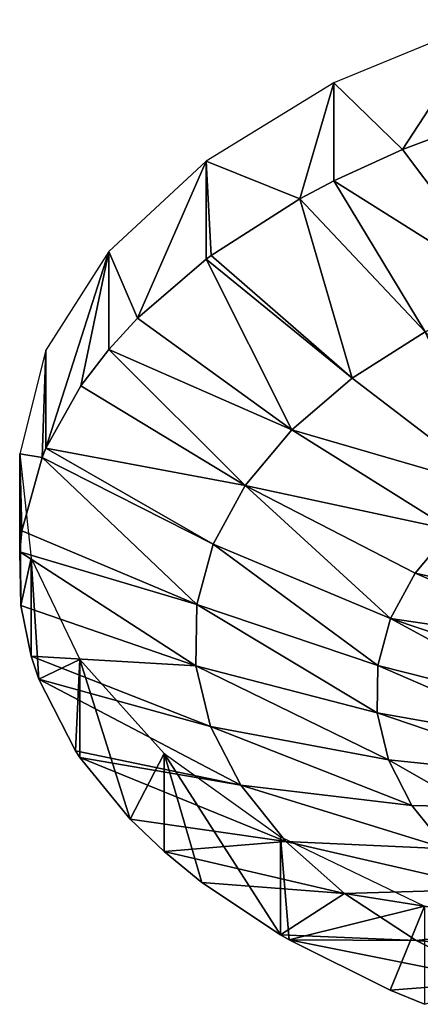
# Model space of a CAD drawing. Extents: x -46 to 46, y 1 to 197.
# Tile 19 of 168: x -3.93 to -2.22, y 28.8 to 33.02. Entities that reach past the tile are written whole.
import ezdxf

# ---------------------------------------------------------------- set-up
doc = ezdxf.new("R2010")
doc.units = 0
doc.header["$LTSCALE"] = 25.4
doc.layers.get('0').update_dxf_attribs({"color": 13, "linetype": 'CONTINUOUS'})

# ---------------------------------------------------------------- blocks, each defined once
blk = doc.blocks.new('BUSH-3401_STL')
at = {"color": 8}
mesh = blk.add_polyface(dxfattribs=at)
corners = [(-1.929344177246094, 33.01716232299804, 151.3842926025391), (-2.585411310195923, 32.74672317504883, 150.9667663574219), (-2.291446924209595, 32.46197509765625, 151.4468688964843)]
mesh.append_faces([[corners[k] for k in face] for face in [(0, 1, 2)]], dxfattribs={"color": 8})
mesh = blk.add_polyface(dxfattribs=at)
corners = [(-1.929344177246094, 33.01716232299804, 151.3842926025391), (-2.291446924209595, 32.46197509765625, 151.4468688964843), (-1.929344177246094, 32.59750366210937, 151.6561126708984)]
mesh.append_faces([[corners[k] for k in face] for face in [(0, 1, 2)]], dxfattribs={"color": 8})
mesh = blk.add_polyface(dxfattribs=at)
corners = [(-2.585411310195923, 32.74672317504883, 150.9667663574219), (-3.131821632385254, 32.41189956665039, 150.4498291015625), (-2.729986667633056, 32.25070953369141, 151.1206970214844)]
mesh.append_faces([[corners[k] for k in face] for face in [(0, 1, 2)]], dxfattribs={"color": 8})
mesh = blk.add_polyface(dxfattribs=at)
corners = [(-2.585411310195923, 32.74672317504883, 150.9667663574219), (-2.729986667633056, 32.25070953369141, 151.1206970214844), (-2.585411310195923, 32.32706451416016, 151.2385864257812)]
mesh.append_faces([[corners[k] for k in face] for face in [(0, 1, 2)]], dxfattribs={"color": 8})
mesh = blk.add_polyface(dxfattribs=at)
corners = [(-2.585411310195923, 32.74672317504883, 150.9667663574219), (-2.585411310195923, 32.32706451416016, 151.2385864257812), (-2.291446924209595, 32.46197509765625, 151.4468688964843)]
mesh.append_faces([[corners[k] for k in face] for face in [(0, 1, 2)]], dxfattribs={"color": 8})
mesh = blk.add_polyface(dxfattribs=at)
corners = [(-1.834452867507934, 31.85513877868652, 151.1315307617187), (-1.929344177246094, 32.59750366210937, 151.6561126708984), (-2.291446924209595, 32.46197509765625, 151.4468688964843)]
mesh.append_faces([[corners[k] for k in face] for face in [(0, 1, 2)]], dxfattribs={"color": 8})
mesh = blk.add_polyface(dxfattribs=at)
corners = [(-1.834452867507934, 31.85513877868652, 151.1315307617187), (-2.291446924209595, 32.46197509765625, 151.4468688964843), (-2.585411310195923, 32.32706451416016, 151.2385864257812)]
mesh.append_faces([[corners[k] for k in face] for face in [(0, 1, 2)]], dxfattribs={"color": 8})
mesh = blk.add_polyface(dxfattribs=at)
corners = [(-3.131821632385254, 32.41189956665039, 150.4498291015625), (-3.547576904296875, 32.02555465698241, 149.8533477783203), (-3.424606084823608, 31.73951911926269, 150.3314666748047)]
mesh.append_faces([[corners[k] for k in face] for face in [(0, 1, 2)]], dxfattribs={"color": 8})
mesh = blk.add_polyface(dxfattribs=at)
corners = [(-3.131821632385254, 32.41189956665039, 150.4498291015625), (-3.424606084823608, 31.73951911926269, 150.3314666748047), (-3.131821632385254, 31.99223899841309, 150.7216491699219)]
mesh.append_faces([[corners[k] for k in face] for face in [(0, 1, 2)]], dxfattribs={"color": 8})
mesh = blk.add_polyface(dxfattribs=at)
corners = [(-3.131821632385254, 32.41189956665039, 150.4498291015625), (-3.131821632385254, 31.99223899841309, 150.7216491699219), (-3.110172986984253, 32.00831604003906, 150.7464752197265)]
mesh.append_faces([[corners[k] for k in face] for face in [(0, 1, 2)]], dxfattribs={"color": 8})
mesh = blk.add_polyface(dxfattribs=at)
corners = [(-3.131821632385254, 32.41189956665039, 150.4498291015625), (-3.110172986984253, 32.00831604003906, 150.7464752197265), (-2.729986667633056, 32.25070953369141, 151.1206970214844)]
mesh.append_faces([[corners[k] for k in face] for face in [(0, 1, 2)]], dxfattribs={"color": 8})
mesh = blk.add_polyface(dxfattribs=at)
corners = [(-2.194691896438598, 31.68159294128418, 150.8636016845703), (-2.585411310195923, 32.32706451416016, 151.2385864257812), (-2.729986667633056, 32.25070953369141, 151.1206970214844)]
mesh.append_faces([[corners[k] for k in face] for face in [(0, 1, 2)]], dxfattribs={"color": 8})
mesh = blk.add_polyface(dxfattribs=at)
corners = [(-1.834452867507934, 31.85513877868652, 151.1315307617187), (-2.585411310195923, 32.32706451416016, 151.2385864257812), (-2.194691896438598, 31.68159294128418, 150.8636016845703)]
mesh.append_faces([[corners[k] for k in face] for face in [(0, 1, 2)]], dxfattribs={"color": 8})
mesh = blk.add_polyface(dxfattribs=at)
corners = [(-2.506996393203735, 31.48247909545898, 150.5561828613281), (-2.729986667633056, 32.25070953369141, 151.1206970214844), (-3.110172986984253, 32.00831604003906, 150.7464752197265), (-2.194691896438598, 31.68159294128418, 150.8636016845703)]
mesh.append_faces([[corners[k] for k in face] for face in [(0, 1, 2), (1, 0, 3)]], dxfattribs={"vtx0": -1, "color": 8})
mesh = blk.add_polyface(dxfattribs=at)
corners = [(-3.547576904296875, 32.02555465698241, 149.8533477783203), (-3.816700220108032, 31.60254096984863, 149.2002563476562), (-3.816700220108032, 31.18288230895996, 149.4720764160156)]
mesh.append_faces([[corners[k] for k in face] for face in [(0, 1, 2)]], dxfattribs={"color": 8})
mesh = blk.add_polyface(dxfattribs=at)
corners = [(-3.547576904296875, 32.02555465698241, 149.8533477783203), (-3.816700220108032, 31.18288230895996, 149.4720764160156), (-3.667166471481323, 31.44954681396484, 149.8837890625)]
mesh.append_faces([[corners[k] for k in face] for face in [(0, 1, 2)]], dxfattribs={"color": 8})
mesh = blk.add_polyface(dxfattribs=at)
corners = [(-3.547576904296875, 32.02555465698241, 149.8533477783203), (-3.667166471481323, 31.44954681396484, 149.8837890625), (-3.547576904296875, 31.60589599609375, 150.1251678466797)]
mesh.append_faces([[corners[k] for k in face] for face in [(0, 1, 2)]], dxfattribs={"color": 8})
mesh = blk.add_polyface(dxfattribs=at)
corners = [(-3.547576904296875, 32.02555465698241, 149.8533477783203), (-3.547576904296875, 31.60589599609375, 150.1251678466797), (-3.424606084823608, 31.73951911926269, 150.3314666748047)]
mesh.append_faces([[corners[k] for k in face] for face in [(0, 1, 2)]], dxfattribs={"color": 8})
mesh = blk.add_polyface(dxfattribs=at)
corners = [(-2.765288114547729, 31.26167488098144, 150.2152862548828), (-3.131821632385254, 31.99223899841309, 150.7216491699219), (-3.424606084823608, 31.73951911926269, 150.3314666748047)]
mesh.append_faces([[corners[k] for k in face] for face in [(0, 1, 2)]], dxfattribs={"color": 8})
mesh = blk.add_polyface(dxfattribs=at)
corners = [(-2.506996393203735, 31.48247909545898, 150.5561828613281), (-3.110172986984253, 32.00831604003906, 150.7464752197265), (-3.131821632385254, 31.99223899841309, 150.7216491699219)]
mesh.append_faces([[corners[k] for k in face] for face in [(0, 1, 2)]], dxfattribs={"color": 8})
mesh = blk.add_polyface(dxfattribs=at)
corners = [(-2.506996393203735, 31.48247909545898, 150.5561828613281), (-3.131821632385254, 31.99223899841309, 150.7216491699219), (-2.765288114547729, 31.26167488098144, 150.2152862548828)]
mesh.append_faces([[corners[k] for k in face] for face in [(0, 1, 2)]], dxfattribs={"color": 8})
mesh = blk.add_polyface(dxfattribs=at)
corners = [(-3.424606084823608, 31.73951911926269, 150.3314666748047), (-3.547576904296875, 31.60589599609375, 150.1251678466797), (-2.765288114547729, 31.26167488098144, 150.2152862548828)]
mesh.append_faces([[corners[k] for k in face] for face in [(0, 1, 2)]], dxfattribs={"color": 8})
mesh = blk.add_polyface(dxfattribs=at)
corners = [(-1.882206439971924, 31.00456047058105, 150.3158416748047), (-2.194691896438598, 31.68159294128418, 150.8636016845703), (-2.506996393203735, 31.48247909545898, 150.5561828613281), (-1.640215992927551, 31.15884399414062, 150.5540466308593)]
mesh.append_faces([[corners[k] for k in face] for face in [(0, 1, 2), (1, 0, 3)]], dxfattribs={"vtx0": -1, "color": 8})
mesh = blk.add_polyface(dxfattribs=at)
corners = [(-3.547576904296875, 31.60589599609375, 150.1251678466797), (-3.667166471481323, 31.44954681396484, 149.8837890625), (-2.964539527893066, 31.02347755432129, 149.8475341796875)]
mesh.append_faces([[corners[k] for k in face] for face in [(0, 1, 2)]], dxfattribs={"color": 8})
mesh = blk.add_polyface(dxfattribs=at)
corners = [(-2.765288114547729, 31.26167488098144, 150.2152862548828), (-3.547576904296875, 31.60589599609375, 150.1251678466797), (-2.964539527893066, 31.02347755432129, 149.8475341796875)]
mesh.append_faces([[corners[k] for k in face] for face in [(0, 1, 2)]], dxfattribs={"color": 8})
mesh = blk.add_polyface(dxfattribs=at)
corners = [(-3.816700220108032, 31.60254096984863, 149.2002563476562), (-3.92884874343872, 31.15911293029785, 148.5156555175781), (-3.833132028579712, 31.14404487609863, 149.4121246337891)]
mesh.append_faces([[corners[k] for k in face] for face in [(0, 1, 2)]], dxfattribs={"color": 8})
mesh = blk.add_polyface(dxfattribs=at)
corners = [(-3.816700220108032, 31.60254096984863, 149.2002563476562), (-3.833132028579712, 31.14404487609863, 149.4121246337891), (-3.816700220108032, 31.18288230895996, 149.4720764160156)]
mesh.append_faces([[corners[k] for k in face] for face in [(0, 1, 2)]], dxfattribs={"color": 8})
mesh = blk.add_polyface(dxfattribs=at)
corners = [(-1.882206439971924, 31.00456047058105, 150.3158416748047), (-2.765288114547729, 31.26167488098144, 150.2152862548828), (-2.082344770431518, 30.83346939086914, 150.0516967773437), (-2.506996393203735, 31.48247909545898, 150.5561828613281)]
mesh.append_faces([[corners[k] for k in face] for face in [(0, 1, 2), (1, 0, 3)]], dxfattribs={"vtx0": -1, "color": 8})
mesh = blk.add_polyface(dxfattribs=at)
corners = [(-3.667166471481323, 31.44954681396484, 149.8837890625), (-3.816700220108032, 31.18288230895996, 149.4720764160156), (-2.964539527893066, 31.02347755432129, 149.8475341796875)]
mesh.append_faces([[corners[k] for k in face] for face in [(0, 1, 2)]], dxfattribs={"color": 8})
mesh = blk.add_polyface(dxfattribs=at)
corners = [(-2.082344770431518, 30.83346939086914, 150.0516967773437), (-2.964539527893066, 31.02347755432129, 149.8475341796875), (-2.236735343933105, 30.64890098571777, 149.7667388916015), (-2.765288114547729, 31.26167488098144, 150.2152862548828)]
mesh.append_faces([[corners[k] for k in face] for face in [(0, 1, 2), (1, 0, 3)]], dxfattribs={"vtx0": -1, "color": 8})
mesh = blk.add_polyface(dxfattribs=at)
corners = [(-3.816700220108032, 31.18288230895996, 149.4720764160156), (-3.833132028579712, 31.14404487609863, 149.4121246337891), (-3.100872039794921, 30.77252388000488, 149.4600830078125)]
mesh.append_faces([[corners[k] for k in face] for face in [(0, 1, 2)]], dxfattribs={"color": 8})
mesh = blk.add_polyface(dxfattribs=at)
corners = [(-2.964539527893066, 31.02347755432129, 149.8475341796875), (-3.816700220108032, 31.18288230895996, 149.4720764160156), (-3.100872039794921, 30.77252388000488, 149.4600830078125)]
mesh.append_faces([[corners[k] for k in face] for face in [(0, 1, 2)]], dxfattribs={"color": 8})
mesh = blk.add_polyface(dxfattribs=at)
corners = [(-3.92884874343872, 31.15911293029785, 148.5156555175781), (-3.923912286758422, 30.51042366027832, 148.4338684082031), (-3.92884874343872, 30.73945236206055, 148.7874755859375)]
mesh.append_faces([[corners[k] for k in face] for face in [(0, 1, 2)]], dxfattribs={"color": 8})
mesh = blk.add_polyface(dxfattribs=at)
corners = [(-3.92884874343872, 31.15911293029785, 148.5156555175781), (-3.879713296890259, 30.71231079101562, 147.8258361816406), (-3.923912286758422, 30.51042366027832, 148.4338684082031)]
mesh.append_faces([[corners[k] for k in face] for face in [(0, 1, 2)]], dxfattribs={"color": 8})
mesh = blk.add_polyface(dxfattribs=at)
corners = [(-3.92884874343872, 31.15911293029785, 148.5156555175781), (-3.92884874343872, 30.73945236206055, 148.7874755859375), (-3.919272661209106, 30.82896041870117, 148.9256591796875)]
mesh.append_faces([[corners[k] for k in face] for face in [(0, 1, 2)]], dxfattribs={"color": 8})
mesh = blk.add_polyface(dxfattribs=at)
corners = [(-3.92884874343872, 31.15911293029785, 148.5156555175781), (-3.919272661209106, 30.82896041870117, 148.9256591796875), (-3.833132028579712, 31.14404487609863, 149.4121246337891)]
mesh.append_faces([[corners[k] for k in face] for face in [(0, 1, 2)]], dxfattribs={"color": 8})
mesh = blk.add_polyface(dxfattribs=at)
corners = [(-3.171632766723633, 30.51369667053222, 149.0604858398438), (-3.833132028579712, 31.14404487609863, 149.4121246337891), (-3.919272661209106, 30.82896041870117, 148.9256591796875), (-3.100872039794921, 30.77252388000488, 149.4600830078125)]
mesh.append_faces([[corners[k] for k in face] for face in [(0, 1, 2), (1, 0, 3)]], dxfattribs={"vtx0": -1, "color": 8})
mesh = blk.add_polyface(dxfattribs=at)
corners = [(-2.342373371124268, 30.45444869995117, 149.4665222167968), (-2.964539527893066, 31.02347755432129, 149.8475341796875), (-3.100872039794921, 30.77252388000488, 149.4600830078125), (-2.236735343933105, 30.64890098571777, 149.7667388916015)]
mesh.append_faces([[corners[k] for k in face] for face in [(0, 1, 2), (1, 0, 3)]], dxfattribs={"vtx0": -1, "color": 8})
mesh = blk.add_polyface(dxfattribs=at)
corners = [(-3.171632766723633, 30.51369667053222, 149.0604858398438), (-3.919272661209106, 30.82896041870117, 148.9256591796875), (-3.92884874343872, 30.73945236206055, 148.7874755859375)]
mesh.append_faces([[corners[k] for k in face] for face in [(0, 1, 2)]], dxfattribs={"color": 8})
mesh = blk.add_polyface(dxfattribs=at)
corners = [(-1.381095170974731, 30.45823669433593, 149.8419799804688), (-2.236735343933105, 30.64890098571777, 149.7667388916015), (-1.489422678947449, 30.3287353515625, 149.6420440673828), (-2.082344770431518, 30.83346939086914, 150.0516967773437)]
mesh.append_faces([[corners[k] for k in face] for face in [(0, 1, 2), (1, 0, 3)]], dxfattribs={"vtx0": -1, "color": 8})
mesh = blk.add_polyface(dxfattribs=at)
corners = [(-2.397202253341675, 30.2538948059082, 149.1568908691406), (-3.100872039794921, 30.77252388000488, 149.4600830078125), (-3.171632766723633, 30.51369667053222, 149.0604858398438), (-2.342373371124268, 30.45444869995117, 149.4665222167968)]
mesh.append_faces([[corners[k] for k in face] for face in [(0, 1, 2), (1, 0, 3)]], dxfattribs={"vtx0": -1, "color": 8})
mesh = blk.add_polyface(dxfattribs=at)
corners = [(-3.171632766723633, 30.51369667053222, 149.0604858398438), (-3.92884874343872, 30.73945236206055, 148.7874755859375), (-3.175443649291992, 30.25203323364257, 148.656494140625)]
mesh.append_faces([[corners[k] for k in face] for face in [(0, 1, 2)]], dxfattribs={"color": 8})
mesh = blk.add_polyface(dxfattribs=at)
corners = [(-3.92884874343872, 30.73945236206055, 148.7874755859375), (-3.923912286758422, 30.51042366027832, 148.4338684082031), (-3.175443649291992, 30.25203323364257, 148.656494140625)]
mesh.append_faces([[corners[k] for k in face] for face in [(0, 1, 2)]], dxfattribs={"color": 8})
mesh = blk.add_polyface(dxfattribs=at)
corners = [(-3.879713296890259, 30.71231079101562, 147.8258361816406), (-3.879713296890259, 30.29265022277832, 148.09765625), (-3.923912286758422, 30.51042366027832, 148.4338684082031)]
mesh.append_faces([[corners[k] for k in face] for face in [(0, 1, 2)]], dxfattribs={"color": 8})
mesh = blk.add_polyface(dxfattribs=at)
corners = [(-3.879713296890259, 30.71231079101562, 147.8258361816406), (-3.671181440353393, 30.27930450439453, 147.1573181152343), (-3.846960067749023, 30.19463539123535, 147.9463348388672)]
mesh.append_faces([[corners[k] for k in face] for face in [(0, 1, 2)]], dxfattribs={"color": 8})
mesh = blk.add_polyface(dxfattribs=at)
corners = [(-3.879713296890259, 30.71231079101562, 147.8258361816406), (-3.846960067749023, 30.19463539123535, 147.9463348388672), (-3.879713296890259, 30.29265022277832, 148.09765625)]
mesh.append_faces([[corners[k] for k in face] for face in [(0, 1, 2)]], dxfattribs={"color": 8})
mesh = blk.add_polyface(dxfattribs=at)
corners = [(-1.489422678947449, 30.3287353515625, 149.6420440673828), (-2.342373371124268, 30.45444869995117, 149.4665222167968), (-1.56354284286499, 30.19229888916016, 149.431396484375), (-2.236735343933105, 30.64890098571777, 149.7667388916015)]
mesh.append_faces([[corners[k] for k in face] for face in [(0, 1, 2), (1, 0, 3)]], dxfattribs={"vtx0": -1, "color": 8})
mesh = blk.add_polyface(dxfattribs=at)
corners = [(-3.175443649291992, 30.25203323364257, 148.656494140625), (-3.923912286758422, 30.51042366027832, 148.4338684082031), (-3.879713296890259, 30.29265022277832, 148.09765625)]
mesh.append_faces([[corners[k] for k in face] for face in [(0, 1, 2)]], dxfattribs={"color": 8})
mesh = blk.add_polyface(dxfattribs=at)
corners = [(-2.400155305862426, 30.05114555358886, 148.8438568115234), (-3.171632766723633, 30.51369667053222, 149.0604858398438), (-3.175443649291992, 30.25203323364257, 148.656494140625), (-2.397202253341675, 30.2538948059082, 149.1568908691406)]
mesh.append_faces([[corners[k] for k in face] for face in [(0, 1, 2), (1, 0, 3)]], dxfattribs={"vtx0": -1, "color": 8})
mesh = blk.add_polyface(dxfattribs=at)
corners = [(-1.602013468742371, 30.05158042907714, 149.2141418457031), (-2.342373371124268, 30.45444869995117, 149.4665222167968), (-2.397202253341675, 30.2538948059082, 149.1568908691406), (-1.56354284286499, 30.19229888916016, 149.431396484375)]
mesh.append_faces([[corners[k] for k in face] for face in [(0, 1, 2), (1, 0, 3)]], dxfattribs={"vtx0": -1, "color": 8})
mesh = blk.add_polyface(dxfattribs=at)
corners = [(-3.112231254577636, 29.99263000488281, 148.2560119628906), (-3.879713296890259, 30.29265022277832, 148.09765625), (-3.846960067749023, 30.19463539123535, 147.9463348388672)]
mesh.append_faces([[corners[k] for k in face] for face in [(0, 1, 2)]], dxfattribs={"color": 8})
mesh = blk.add_polyface(dxfattribs=at)
corners = [(-3.175443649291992, 30.25203323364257, 148.656494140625), (-3.879713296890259, 30.29265022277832, 148.09765625), (-3.112231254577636, 29.99263000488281, 148.2560119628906)]
mesh.append_faces([[corners[k] for k in face] for face in [(0, 1, 2)]], dxfattribs={"color": 8})
mesh = blk.add_polyface(dxfattribs=at)
corners = [(-3.671181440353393, 30.27930450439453, 147.1573181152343), (-3.689913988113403, 29.88774490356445, 147.4725189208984), (-3.846960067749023, 30.19463539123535, 147.9463348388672)]
mesh.append_faces([[corners[k] for k in face] for face in [(0, 1, 2)]], dxfattribs={"color": 8})
mesh = blk.add_polyface(dxfattribs=at)
corners = [(-3.671181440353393, 30.27930450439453, 147.1573181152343), (-3.671181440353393, 29.85964584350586, 147.4291381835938), (-3.689913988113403, 29.88774490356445, 147.4725189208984)]
mesh.append_faces([[corners[k] for k in face] for face in [(0, 1, 2)]], dxfattribs={"color": 8})
mesh = blk.add_polyface(dxfattribs=at)
corners = [(-3.671181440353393, 30.27930450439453, 147.1573181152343), (-3.455830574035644, 29.59572029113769, 147.0216674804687), (-3.671181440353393, 29.85964584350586, 147.4291381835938)]
mesh.append_faces([[corners[k] for k in face] for face in [(0, 1, 2)]], dxfattribs={"color": 8})
mesh = blk.add_polyface(dxfattribs=at)
corners = [(-3.671181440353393, 30.27930450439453, 147.1573181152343), (-3.311267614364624, 29.87673568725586, 146.5357971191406), (-3.455830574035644, 29.59572029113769, 147.0216674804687)]
mesh.append_faces([[corners[k] for k in face] for face in [(0, 1, 2)]], dxfattribs={"color": 8})
mesh = blk.add_polyface(dxfattribs=at)
corners = [(-2.351174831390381, 29.85014533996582, 148.5335388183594), (-3.175443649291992, 30.25203323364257, 148.656494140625), (-3.112231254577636, 29.99263000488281, 148.2560119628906), (-2.400155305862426, 30.05114555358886, 148.8438568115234)]
mesh.append_faces([[corners[k] for k in face] for face in [(0, 1, 2), (1, 0, 3)]], dxfattribs={"vtx0": -1, "color": 8})
mesh = blk.add_polyface(dxfattribs=at)
corners = [(-1.604085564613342, 29.90932273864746, 148.9945068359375), (-2.397202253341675, 30.2538948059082, 149.1568908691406), (-2.400155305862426, 30.05114555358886, 148.8438568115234), (-1.602013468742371, 30.05158042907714, 149.2141418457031)]
mesh.append_faces([[corners[k] for k in face] for face in [(0, 1, 2), (1, 0, 3)]], dxfattribs={"vtx0": -1, "color": 8})
mesh = blk.add_polyface(dxfattribs=at)
corners = [(-2.983225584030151, 29.74053382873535, 147.8667907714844), (-3.846960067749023, 30.19463539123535, 147.9463348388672), (-3.689913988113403, 29.88774490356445, 147.4725189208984), (-3.112231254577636, 29.99263000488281, 148.2560119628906)]
mesh.append_faces([[corners[k] for k in face] for face in [(0, 1, 2), (1, 0, 3)]], dxfattribs={"vtx0": -1, "color": 8})
mesh = blk.add_polyface(dxfattribs=at)
corners = [(-1.569718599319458, 29.76829147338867, 148.7767639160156), (-2.400155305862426, 30.05114555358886, 148.8438568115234), (-2.351174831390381, 29.85014533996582, 148.5335388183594), (-1.604085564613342, 29.90932273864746, 148.9945068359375)]
mesh.append_faces([[corners[k] for k in face] for face in [(0, 1, 2), (1, 0, 3)]], dxfattribs={"vtx0": -1, "color": 8})
mesh = blk.add_polyface(dxfattribs=at)
corners = [(-2.251214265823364, 29.65480613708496, 148.2319641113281), (-3.112231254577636, 29.99263000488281, 148.2560119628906), (-2.983225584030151, 29.74053382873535, 147.8667907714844), (-2.351174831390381, 29.85014533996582, 148.5335388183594)]
mesh.append_faces([[corners[k] for k in face] for face in [(0, 1, 2), (1, 0, 3)]], dxfattribs={"vtx0": -1, "color": 8})
mesh = blk.add_polyface(dxfattribs=at)
corners = [(-2.983225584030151, 29.74053382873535, 147.8667907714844), (-3.689913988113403, 29.88774490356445, 147.4725189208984), (-3.671181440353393, 29.85964584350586, 147.4291381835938)]
mesh.append_faces([[corners[k] for k in face] for face in [(0, 1, 2)]], dxfattribs={"color": 8})
mesh = blk.add_polyface(dxfattribs=at)
corners = [(-3.311267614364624, 29.87673568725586, 146.5357971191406), (-3.311267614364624, 29.45707511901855, 146.8076019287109), (-3.455830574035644, 29.59572029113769, 147.0216674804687)]
mesh.append_faces([[corners[k] for k in face] for face in [(0, 1, 2)]], dxfattribs={"color": 8})
mesh = blk.add_polyface(dxfattribs=at)
corners = [(-3.311267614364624, 29.87673568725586, 146.5357971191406), (-2.813802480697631, 29.52007293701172, 145.9851379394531), (-2.813802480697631, 29.10041427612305, 146.2569580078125)]
mesh.append_faces([[corners[k] for k in face] for face in [(0, 1, 2)]], dxfattribs={"color": 8})
mesh = blk.add_polyface(dxfattribs=at)
corners = [(-3.311267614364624, 29.87673568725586, 146.5357971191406), (-2.813802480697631, 29.10041427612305, 146.2569580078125), (-3.149266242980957, 29.32424926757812, 146.6025390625)]
mesh.append_faces([[corners[k] for k in face] for face in [(0, 1, 2)]], dxfattribs={"color": 8})
mesh = blk.add_polyface(dxfattribs=at)
corners = [(-3.311267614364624, 29.87673568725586, 146.5357971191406), (-3.149266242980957, 29.32424926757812, 146.6025390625), (-3.311267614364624, 29.45707511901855, 146.8076019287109)]
mesh.append_faces([[corners[k] for k in face] for face in [(0, 1, 2)]], dxfattribs={"color": 8})
mesh = blk.add_polyface(dxfattribs=at)
corners = [(-2.790937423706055, 29.50065040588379, 147.4964447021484), (-3.671181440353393, 29.85964584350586, 147.4291381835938), (-3.455830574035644, 29.59572029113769, 147.0216674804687)]
mesh.append_faces([[corners[k] for k in face] for face in [(0, 1, 2)]], dxfattribs={"color": 8})
mesh = blk.add_polyface(dxfattribs=at)
corners = [(-2.983225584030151, 29.74053382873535, 147.8667907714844), (-3.671181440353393, 29.85964584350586, 147.4291381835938), (-2.790937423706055, 29.50065040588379, 147.4964447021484)]
mesh.append_faces([[corners[k] for k in face] for face in [(0, 1, 2)]], dxfattribs={"color": 8})
mesh = blk.add_polyface(dxfattribs=at)
corners = [(-1.569718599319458, 29.76829147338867, 148.7767639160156), (-2.351174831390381, 29.85014533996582, 148.5335388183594), (-1.998467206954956, 29.64807319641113, 148.3641204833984)]
mesh.append_faces([[corners[k] for k in face] for face in [(0, 1, 2)]], dxfattribs={"color": 8})
mesh = blk.add_polyface(dxfattribs=at)
corners = [(-2.351174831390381, 29.85014533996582, 148.5335388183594), (-2.251214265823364, 29.65480613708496, 148.2319641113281), (-1.998467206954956, 29.64807319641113, 148.3641204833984)]
mesh.append_faces([[corners[k] for k in face] for face in [(0, 1, 2)]], dxfattribs={"color": 8})
mesh = blk.add_polyface(dxfattribs=at)
corners = [(-2.102219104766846, 29.46893310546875, 147.9449920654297), (-2.983225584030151, 29.74053382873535, 147.8667907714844), (-2.790937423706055, 29.50065040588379, 147.4964447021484), (-2.251214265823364, 29.65480613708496, 148.2319641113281)]
mesh.append_faces([[corners[k] for k in face] for face in [(0, 1, 2), (1, 0, 3)]], dxfattribs={"vtx0": -1, "color": 8})
mesh = blk.add_polyface(dxfattribs=at)
corners = [(-1.998467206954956, 29.64807319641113, 148.3641204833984), (-2.251214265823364, 29.65480613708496, 148.2319641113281), (-2.102219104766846, 29.46893310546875, 147.9449920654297)]
mesh.append_faces([[corners[k] for k in face] for face in [(0, 1, 2)]], dxfattribs={"color": 8})
mesh = blk.add_polyface(dxfattribs=at)
corners = [(-2.790937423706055, 29.50065040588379, 147.4964447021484), (-3.455830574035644, 29.59572029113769, 147.0216674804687), (-3.311267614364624, 29.45707511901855, 146.8076019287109)]
mesh.append_faces([[corners[k] for k in face] for face in [(0, 1, 2)]], dxfattribs={"color": 8})
mesh = blk.add_polyface(dxfattribs=at)
corners = [(-2.790937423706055, 29.50065040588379, 147.4964447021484), (-3.311267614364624, 29.45707511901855, 146.8076019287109), (-2.539109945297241, 29.27765083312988, 147.1521453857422)]
mesh.append_faces([[corners[k] for k in face] for face in [(0, 1, 2)]], dxfattribs={"color": 8})
mesh = blk.add_polyface(dxfattribs=at)
corners = [(-2.813802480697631, 29.52007293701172, 145.9851379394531), (-2.197904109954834, 29.22302436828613, 145.5265197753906), (-2.776188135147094, 29.07861518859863, 146.2233123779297)]
mesh.append_faces([[corners[k] for k in face] for face in [(0, 1, 2)]], dxfattribs={"color": 8})
mesh = blk.add_polyface(dxfattribs=at)
corners = [(-2.813802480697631, 29.52007293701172, 145.9851379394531), (-2.776188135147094, 29.07861518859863, 146.2233123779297), (-2.813802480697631, 29.10041427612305, 146.2569580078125)]
mesh.append_faces([[corners[k] for k in face] for face in [(0, 1, 2)]], dxfattribs={"color": 8})
mesh = blk.add_polyface(dxfattribs=at)
corners = [(-1.907089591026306, 29.29614067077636, 147.6782073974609), (-2.790937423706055, 29.50065040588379, 147.4964447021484), (-2.539109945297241, 29.27765083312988, 147.1521453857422), (-2.102219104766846, 29.46893310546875, 147.9449920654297)]
mesh.append_faces([[corners[k] for k in face] for face in [(0, 1, 2), (1, 0, 3)]], dxfattribs={"vtx0": -1, "color": 8})
mesh = blk.add_polyface(dxfattribs=at)
corners = [(-2.539109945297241, 29.27765083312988, 147.1521453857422), (-3.311267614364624, 29.45707511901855, 146.8076019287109), (-3.149266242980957, 29.32424926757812, 146.6025390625)]
mesh.append_faces([[corners[k] for k in face] for face in [(0, 1, 2)]], dxfattribs={"color": 8})
mesh = blk.add_polyface(dxfattribs=at)
corners = [(-2.539109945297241, 29.27765083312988, 147.1521453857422), (-3.149266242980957, 29.32424926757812, 146.6025390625), (-2.813802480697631, 29.10041427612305, 146.2569580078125)]
mesh.append_faces([[corners[k] for k in face] for face in [(0, 1, 2)]], dxfattribs={"color": 8})
mesh = blk.add_polyface(dxfattribs=at)
corners = [(-1.669623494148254, 29.13979339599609, 147.4368286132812), (-2.539109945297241, 29.27765083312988, 147.1521453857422), (-2.232644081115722, 29.07587432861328, 146.8406219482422), (-1.907089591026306, 29.29614067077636, 147.6782073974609)]
mesh.append_faces([[corners[k] for k in face] for face in [(0, 1, 2), (1, 0, 3)]], dxfattribs={"vtx0": -1, "color": 8})
mesh = blk.add_polyface(dxfattribs=at)
corners = [(-2.539109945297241, 29.27765083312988, 147.1521453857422), (-2.813802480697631, 29.10041427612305, 146.2569580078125), (-2.232644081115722, 29.07587432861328, 146.8406219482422)]
mesh.append_faces([[corners[k] for k in face] for face in [(0, 1, 2)]], dxfattribs={"color": 8})
mesh = blk.add_polyface(dxfattribs=at)
corners = [(-2.197904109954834, 29.22302436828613, 145.5265197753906), (-2.343857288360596, 28.86359977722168, 145.8913421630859), (-2.776188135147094, 29.07861518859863, 146.2233123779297)]
mesh.append_faces([[corners[k] for k in face] for face in [(0, 1, 2)]], dxfattribs={"color": 8})
mesh = blk.add_polyface(dxfattribs=at)
corners = [(-2.197904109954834, 28.80336380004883, 145.79833984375), (-2.343857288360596, 28.86359977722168, 145.8913421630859), (-2.197904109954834, 29.22302436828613, 145.5265197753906)]
mesh.append_faces([[corners[k] for k in face] for face in [(0, 1, 2)]], dxfattribs={"color": 8})
mesh = blk.add_polyface(dxfattribs=at)
corners = [(-1.394442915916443, 29.00293350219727, 147.2255249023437), (-2.232644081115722, 29.07587432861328, 146.8406219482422), (-1.877505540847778, 28.89924812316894, 146.5679321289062), (-1.669623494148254, 29.13979339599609, 147.4368286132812)]
mesh.append_faces([[corners[k] for k in face] for face in [(0, 1, 2), (1, 0, 3)]], dxfattribs={"vtx0": -1, "color": 8})
mesh = blk.add_polyface(dxfattribs=at)
corners = [(-2.232644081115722, 29.07587432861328, 146.8406219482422), (-2.813802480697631, 29.10041427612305, 146.2569580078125), (-2.776188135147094, 29.07861518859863, 146.2233123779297)]
mesh.append_faces([[corners[k] for k in face] for face in [(0, 1, 2)]], dxfattribs={"color": 8})
mesh = blk.add_polyface(dxfattribs=at)
corners = [(-1.877505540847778, 28.89924812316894, 146.5679321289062), (-2.776188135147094, 29.07861518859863, 146.2233123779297), (-2.343857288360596, 28.86359977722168, 145.8913421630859), (-2.232644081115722, 29.07587432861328, 146.8406219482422)]
mesh.append_faces([[corners[k] for k in face] for face in [(0, 1, 2), (1, 0, 3)]], dxfattribs={"vtx0": -1, "color": 8})
mesh = blk.add_polyface(dxfattribs=at)
corners = [(-1.877505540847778, 28.89924812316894, 146.5679321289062), (-2.343857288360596, 28.86359977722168, 145.8913421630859), (-2.197904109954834, 28.80336380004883, 145.79833984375)]
mesh.append_faces([[corners[k] for k in face] for face in [(0, 1, 2)]], dxfattribs={"color": 8})
blk = doc.blocks.new('GRUPUJ_1')
at = {"color": 0}
blk.add_blockref('BUSH-3401_STL', (45.55678647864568, -27.65258867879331, -0.8957577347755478), dxfattribs=at)

msp = doc.modelspace()

# ---------------------------------------------------------------- block references
at = {"color": 0}
msp.add_blockref('GRUPUJ_1', (-45.55678647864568, 27.65258867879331, -67.90424226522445), dxfattribs=at)

doc.saveas('drawing.dxf')
